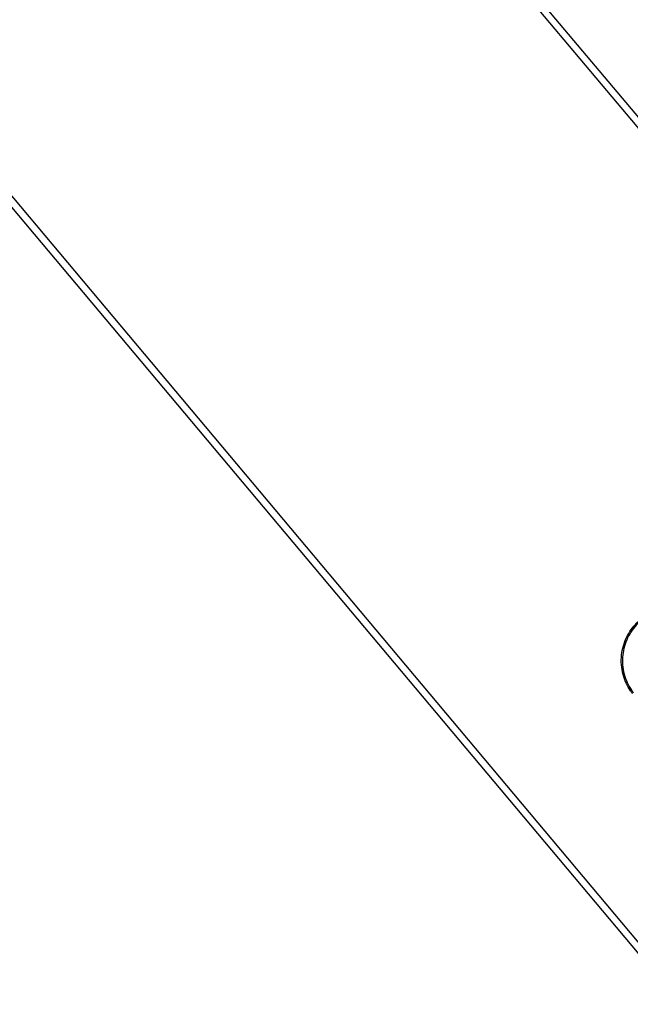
# Model space of a CAD drawing. Header units: millimetres. Extents: x 0 to 420, y 0 to 297.
# Tile 33 of 64: x 163 to 173, y 169 to 184. Entities that reach past the tile are written whole.
import ezdxf

# ---------------------------------------------------------------- set-up
doc = ezdxf.new("R2010")
doc.units = ezdxf.units.MM

msp = doc.modelspace()

# ---------------------------------------------------------------- linework, layer by layer
at = {"color": 7, "linetype": 'Continuous', "lineweight": 25}
for p, q in [((103.58012, 265.64674), (180.36223, 174.14138)), ((103.66727, 265.71986), (180.44938, 174.21451)), ((143.46717, 205.19132), (174.00043, 168.8032)), ((143.46717, 205.01433), (173.91328, 168.73007))]:
    msp.add_line(p, q, dxfattribs=at)
for points, knots in [([(173.14814, 173.66396), (173.13864, 173.6768), (173.10064, 173.72816), (173.046, 173.82644), (172.9952, 173.96644), (172.96982, 174.11811), (172.97203, 174.27181), (173.00094, 174.4179), (173.05178, 174.55301), (173.12519, 174.67715), (173.20283, 174.77097), (173.25761, 174.8195), (173.27653, 174.83627)], [0, 0, 0, 0, 0.03683633, 0.14734674, 0.25785685, 0.37890954, 0.49996205, 0.61039975, 0.72083755, 0.83127913, 0.94172098, 1, 1, 1, 1]), ([(173.28832, 174.82259), (173.2698, 174.80617), (173.21619, 174.75863), (173.14022, 174.66674), (173.06838, 174.54519), (173.01863, 174.41291), (172.99034, 174.2699), (172.98817, 174.11944), (173.01299, 173.97095), (173.06268, 173.83389), (173.11614, 173.73764), (173.15332, 173.68734), (173.16261, 173.67476)], [0, 0, 0, 0, 0.0582884, 0.1687334, 0.27917811, 0.38960805, 0.5000379, 0.62108268, 0.74212763, 0.85264156, 0.96315578, 1, 1, 1, 1])]:
    msp.add_open_spline(points, degree=3, knots=knots, dxfattribs=at)

doc.saveas('drawing.dxf')
